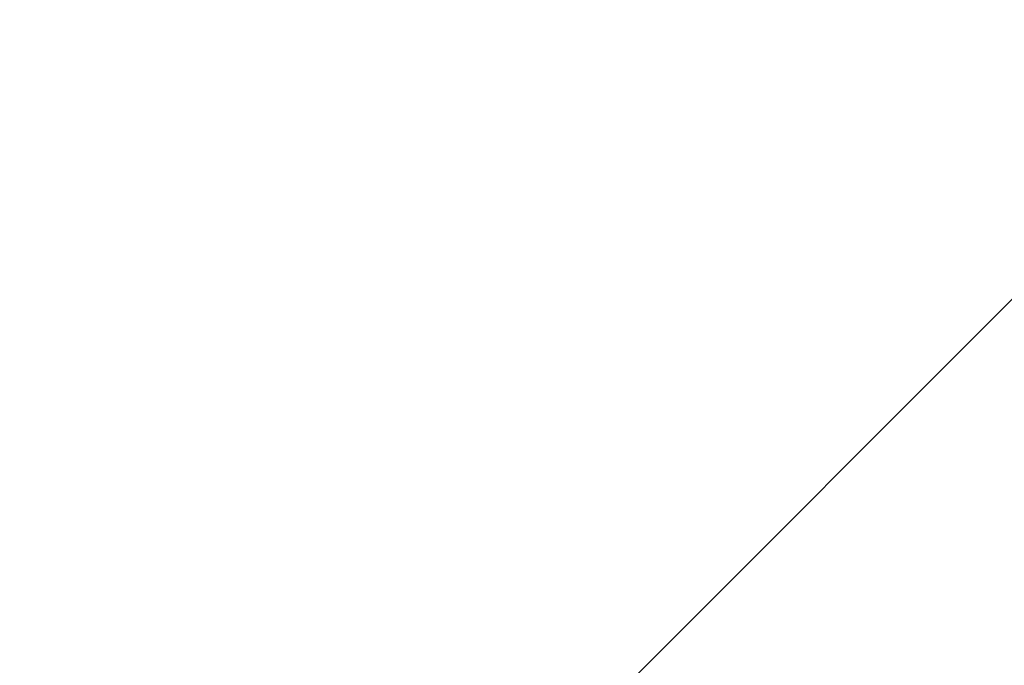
# Model space of a CAD drawing. Header units: millimetres. Extents: x -1777 to 1198744, y 17256 to 76241.
# Tile 165 of 201: x 128336.96 to 128338.89, y 52464.75 to 52466.01. Entities that reach past the tile are written whole.
import ezdxf

# ---------------------------------------------------------------- set-up
doc = ezdxf.new("R2010")
doc.units = ezdxf.units.MM
doc.layers.add('Beschriftung', color=7, linetype='Continuous', lineweight=9)
doc.styles.add('LBB3.5M1000', font='isocp.shx', dxfattribs={"height": 3.5})

msp = doc.modelspace()

# ---------------------------------------------------------------- hatches: boundary and pattern name
at = {"lineweight": 9}
h = msp.add_hatch(dxfattribs=at)
h.set_pattern_fill('ANSI31', color=256)
h.set_pattern_definition([(45, (42400.086, 91010.9538), (-2.24506403, 2.24506403), [])])
h.paths.add_polyline_path([(128430.59851, 52453.67604), (128430.59851, 52456.17604), (128360.59851, 52456.17604), (128360.59851, 52386.17604), (128363.09851, 52386.17604, 0.4142136), (128367.59851, 52390.67604), (128367.59851, 52440.17604, -0.4142136), (128376.59851, 52449.17604), (128426.09851, 52449.17604, 0.4142136)])
h.paths.add_polyline_path([(128384.58417, 52464.17604), (128384.58417, 52467.17604), (128324.58417, 52467.17604), (128324.58417, 52427.17604), (128327.58417, 52427.17604, 0.4142136), (128330.58417, 52430.17604), (128330.58417, 52455.17604, -0.4142136), (128336.58417, 52461.17604), (128381.58417, 52461.17604, 0.4142136)])

# ---------------------------------------------------------------- texts
at = {"layer": 'Beschriftung', "insert": (-641.05085, 52759.07674), "char_height": 500, "width": 7399.7669481, "attachment_point": 1, "style": 'LBB3.5M1000'}
msp.add_mtext('\\pi2004.5;{\\fArial|b0|i0|c0|p34;TOP VIEW\\P\\pi1431.8;\\fArial|b0|i1|c0|p34;DRAUFSICHT\\P\\pi64.583;\\fArial|b0|i0|c0|p34;\\H0.6x;(SECTION THROUGH PUMP HOUSE)\\P\\pi330.31;\\fArial|b0|i1|c0|p34;(SCHNITT DURCH PUMPENHAUS)}', dxfattribs=at)

doc.saveas('drawing.dxf')
